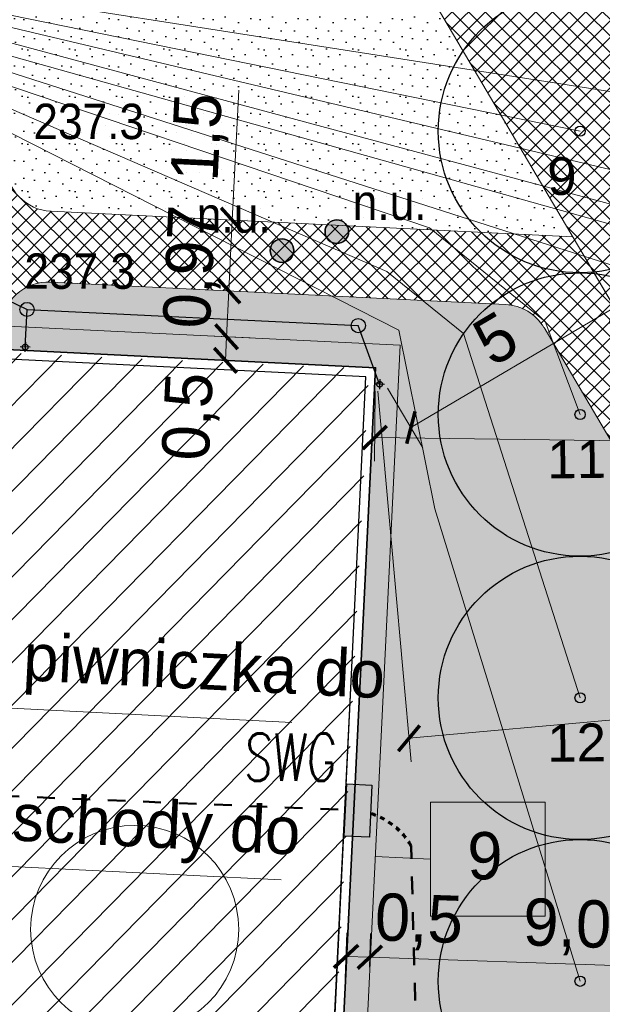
# Model space of a CAD drawing. Extents: x 40810 to 6568062, y -66833 to 5647073.
# Tile 16 of 32: x 6567801 to 6567813, y 5646976 to 5646997. Entities that reach past the tile are written whole.
import ezdxf
from ezdxf.enums import TextEntityAlignment as Align
from ezdxf.lldxf.tags import DXFTag

# ---------------------------------------------------------------- set-up
doc = ezdxf.new("R2010")
doc.units = 0
doc.header["$MEASUREMENT"] = 0
for name, pattern in [('218-500', [1, 0.5, -0.5]), ('ACAD_ISO10W100', [18, 12, -3, 0, -3]), ('DGN_STYLE_2191', [1, -0.25, 0.5, -0.25]), ('STRICHPUNKTX2', [2, 1, -0.5, 0, -0.5])]:
    doc.linetypes.add(name, pattern=pattern)
doc.layers.get('0').update_dxf_attribs({"linetype": 'CONTINUOUS'})
doc.layers.get('Defpoints').update_dxf_attribs({"linetype": 'CONTINUOUS'})
for name, color, linetype, lineweight in [('_Eko_deszczowka', 94, 'CONTINUOUS', 30), ('_EKO_DŹ_odwierty', 4, 'CONTINUOUS', 25), ('_Eko_DŹ_odwierty_obszar', 4, 'CONTINUOUS', 25), ('_EKO_DŹ_odwierty_OPIS', 3, 'CONTINUOUS', 15), ('_EKO_DŹ_poziomy', 3, 'CONTINUOUS', 20), ('A_izolacja', 5, 'CONTINUOUS', 9), ('E_opisy', 7, 'CONTINUOUS', 15), ('E_przyłacze', 1, '218-500', 70), ('E_WLZ', 1, 'CONTINUOUS', 25), ('l.przerywana', 104, 'ICAD_ISO03W100', 5), ('l.widokowa', 140, 'CONTINUOUS', 15), ('szraf1', 8, 'CONTINUOUS', 5), ('wymiarowanie', 176, 'CONTINUOUS', 9)]:
    doc.layers.add(name, color=color, linetype=linetype, lineweight=lineweight)
for name, color, linetype in [('BDOT1', 7, 'CONTINUOUS'), ('EWID_BUD', 7, 'CONTINUOUS'), ('GESUT1', 7, 'CONTINUOUS'), ('Z-zielen', 62, 'CONTINUOUS')]:
    doc.layers.add(name, color=color, linetype=linetype)
doc.styles.add('Arial_1', font='arial.ttf')
doc.styles.add('E_opisy', font='simplex.shx', dxfattribs={"width": 0.7, "oblique": 3})
doc.styles.get("Standard").update_dxf_attribs({"font": 'GOTHIC.TTF'})
doc.styles.add('STYLE-GEO_140', font='geo_140.shx', dxfattribs={"bigfont": 'geo_140big.shx'})
tags = doc.linetypes.add('ICAD_ISO03W100', pattern=[30, 12, -18]).pattern_tags.tags
tags[6:7] = [DXFTag(74, 4), DXFTag(75, 0), DXFTag(340, '0'), DXFTag(46, 1.0), DXFTag(50, 0.0), DXFTag(44, 0.0), DXFTag(45, 0.0)]
tags[4:5] = [DXFTag(74, 4), DXFTag(75, 0), DXFTag(340, '0'), DXFTag(46, 1.0), DXFTag(50, 0.0), DXFTag(44, 0.0), DXFTag(45, 0.0)]
doc.dimstyles.new('Skala 1-50', dxfattribs={"dimtxt": 1, "dimasz": 0.5, "dimexe": 0.5, "dimexo": 0.5, "dimgap": 0.2, "dimtad": 1, "dimtxsty": 'Standard', "dimblk": 'ARCHTICK', "dimcen": 0.5, "dimclrd": 256, "dimclre": 256, "dimadec": 0, "dimazin": 0, "dimtfac": 1, "dimtdec": 1, "dimtmove": 1, "dimatfit": 3, "dimldrblk": 'ARCHTICK', "dimfxl": 1, "dimlwd": -1, "dimlwe": -1, "dimarcsym": 0})
pattern_1 = [(45, (0, 0), (-0.1767766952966, 0.1767766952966), []), (135, (0, 0), (-0.1767766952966, -0.1767766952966), [])]
pattern_2 = [(0, (0.04, 0.02), (0, 1), [0, -1]), (0, (0.36, 0.04), (0, 1), [0, -1]), (0, (0.18, 0.26), (0, 1), [0, -1]), (0, (0.4, 0.42), (0, 1), [0, -1]), (0, (0.14, 0.48), (0, 1), [0, -1]), (0, (0.22, 0.72), (0, 1), [0, -1]), (0, (0.08, 0.9), (0, 1), [0, -1]), (0, (0.4, 0.88), (0, 1), [0, -1]), (0, (0.64, 0.92), (0, 1), [0, -1]), (0, (0.76, 0.68), (0, 1), [0, -1]), (0, (0.96, 0.66), (0, 1), [0, -1]), (0, (0.96, 0.3), (0, 1), [0, -1]), (0, (0.78, 0.18), (0, 1), [0, -1]), (0, (0.5, 0.24), (0, 1), [0, -1]), (0, (0.68, 0.42), (0, 1), [0, -1]), (0, (0.5, 0.6), (0, 1), [0, -1]), (0, (0.92, 0.04), (0, 1), [0, -1])]

# ---------------------------------------------------------------- blocks, each defined once
blk = doc.blocks.new('DWG_H0_19')
at = {"layer": 'GESUT1', "linetype": 'Continuous'}
blk.add_hatch(color=202, dxfattribs=at).paths.add_polyline_path([(-0.5, 0, 1), (0.5, 0, 1)], flags=16)
at = {"layer": 'GESUT1', "color": 202, "linetype": 'Continuous'}
blk.add_lwpolyline([(-0.5, 0, 1), (0.5, 0, 1)], format="xyb", close=True, dxfattribs=at)
blk = doc.blocks.new('SUUS30_1')
at = {"layer": 'GESUT1', "color": 202, "linetype": 'Continuous'}
blk.add_circle((0, 0), 0.5, dxfattribs=at)
blk.add_blockref('DWG_H0_19', (0, 0), dxfattribs=at)
blk = doc.blocks.new('_ArchTick')
at = {"color": 0, "linetype": 'ByBlock', "const_width": 0.15}
blk.add_lwpolyline([(-0.5, -0.5), (0.5, 0.5)], dxfattribs=at)
blk = doc.blocks.new('*D201')
at = {"layer": 'Defpoints', "color": 0}
for p in [(6567812.706, 5646991.831), (6567813.453, 5646990.564), (6567808.4, 5646989.29)]:
    blk.add_point(p, dxfattribs=at)
at = {"layer": 'wymiarowanie'}
for p, q in [((6567812.96, 5646991.4), (6567813.707, 5646990.133)), ((6567809.147, 5646988.023), (6567813.453, 5646990.564)), ((6567808.654, 5646988.859), (6567809.401, 5646987.593))]:
    blk.add_line(p, q, dxfattribs=at)
at = {"layer": 'wymiarowanie', "linetype": 'Continuous', "xscale": 0.5, "yscale": 0.5, "zscale": 0.5}
for p, rotation in [((6567813.453, 5646990.564), 30.53847883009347), ((6567809.147, 5646988.023), 210.5384788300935)]:
    blk.add_blockref('_ArchTick', p, dxfattribs=dict(at, rotation=rotation))
at = {"layer": 'wymiarowanie', "color": 0, "linetype": 'Continuous', "insert": (6567810.938, 5646989.907), "char_height": 1, "attachment_point": 5, "rotation": 30.5385}
blk.add_mtext('5', dxfattribs=at)
blk = doc.blocks.new('*D236')
at = {"layer": 'Defpoints', "color": 0}
for p in [(6567805.368, 5646992.414), (6567805.422, 5646992.411), (6567805.349, 5646990.913)]:
    blk.add_point(p, dxfattribs=at)
at = {"layer": 'wymiarowanie'}
for p, q in [((6567805.368, 5646992.414), (6567805.503, 5646995.166)), ((6567804.923, 5646992.436), (6567804.869, 5646992.438)), ((6567805.295, 5646990.916), (6567805.368, 5646992.414)), ((6567804.85, 5646990.938), (6567804.795, 5646990.94))]:
    blk.add_line(p, q, dxfattribs=at)
at = {"layer": 'wymiarowanie', "linetype": 'Continuous', "xscale": 0.5, "yscale": 0.5, "zscale": 0.5}
for p, rotation in [((6567805.368, 5646992.414), 87.19807718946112), ((6567805.295, 5646990.916), 267.1980771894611)]:
    blk.add_blockref('_ArchTick', p, dxfattribs=dict(at, rotation=rotation))
at = {"layer": 'wymiarowanie', "color": 0, "linetype": 'Continuous', "insert": (6567804.694, 5646994.169), "char_height": 1, "attachment_point": 5, "rotation": 87.1981}
blk.add_mtext('1,5', dxfattribs=at)
blk = doc.blocks.new('*D241')
at = {"layer": 'Defpoints', "color": 0}
for p in [(6567805.349, 5646990.913), (6567804.192, 5646989.996), (6567805.247, 5646989.945)]:
    blk.add_point(p, dxfattribs=at)
at = {"layer": 'wymiarowanie'}
for p, q in [((6567804.85, 5646990.938), (6567804.795, 5646990.94)), ((6567805.295, 5646990.916), (6567805.247, 5646989.945)), ((6567804.692, 5646989.972), (6567805.746, 5646989.92))]:
    blk.add_line(p, q, dxfattribs=at)
at = {"layer": 'wymiarowanie', "linetype": 'Continuous', "xscale": 0.5, "yscale": 0.5, "zscale": 0.5}
for p, rotation in [((6567805.295, 5646990.916), 87.1980772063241), ((6567805.247, 5646989.945), 267.1980772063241)]:
    blk.add_blockref('_ArchTick', p, dxfattribs=dict(at, rotation=rotation))
at = {"layer": 'wymiarowanie', "color": 0, "linetype": 'Continuous', "insert": (6567804.547, 5646991.421), "char_height": 1, "attachment_point": 5, "rotation": 87.1981}
blk.add_mtext('0,97', dxfattribs=at)
blk = doc.blocks.new('*D242')
at = {"layer": 'Defpoints', "color": 0}
for p in [(6567804.192, 5646989.996), (6567804.225, 5646989.494), (6567805.223, 5646989.445)]:
    blk.add_point(p, dxfattribs=at)
at = {"layer": 'wymiarowanie'}
for p, q in [((6567804.692, 5646989.972), (6567805.746, 5646989.92)), ((6567805.247, 5646989.945), (6567805.223, 5646989.445)), ((6567804.725, 5646989.47), (6567805.722, 5646989.421))]:
    blk.add_line(p, q, dxfattribs=at)
at = {"layer": 'wymiarowanie', "linetype": 'Continuous', "xscale": 0.5, "yscale": 0.5, "zscale": 0.5}
for p, rotation in [((6567805.247, 5646989.945), 87.19807718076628), ((6567805.223, 5646989.445), 267.1980771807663)]:
    blk.add_blockref('_ArchTick', p, dxfattribs=dict(at, rotation=rotation))
at = {"layer": 'wymiarowanie', "color": 0, "linetype": 'Continuous', "insert": (6567804.506, 5646988.253), "char_height": 1, "attachment_point": 5, "rotation": 87.1981}
blk.add_mtext('0,5', dxfattribs=at)
blk = doc.blocks.new('*D248')
at = {"layer": 'Defpoints', "color": 0}
for p in [(6567808.278, 5646976.808), (6567808.254, 5646976.098), (6567817.246, 5646974.366)]:
    blk.add_point(p, dxfattribs=at)
at = {"layer": 'wymiarowanie'}
for p, q in [((6567808.271, 5646976.598), (6567808.295, 5646977.307)), ((6567817.263, 5646974.866), (6567817.335, 5646977.002)), ((6567817.318, 5646976.502), (6567808.278, 5646976.808))]:
    blk.add_line(p, q, dxfattribs=at)
at = {"layer": 'wymiarowanie', "linetype": 'Continuous', "xscale": 0.5, "yscale": 0.5, "zscale": 0.5}
for p, rotation in [((6567808.278, 5646976.808), 178.0658650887), ((6567817.318, 5646976.502), 358.0658650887)]:
    blk.add_blockref('_ArchTick', p, dxfattribs=dict(at, rotation=rotation))
at = {"layer": 'wymiarowanie', "color": 0, "linetype": 'Continuous', "insert": (6567812.824, 5646977.426), "char_height": 1, "attachment_point": 5, "rotation": 358.0659}
blk.add_mtext('9,05', dxfattribs=at)
blk = doc.blocks.new('*D249')
at = {"layer": 'Defpoints', "color": 0}
for p in [(6567807.775, 5646976.825), (6567808.254, 5646976.098), (6567807.742, 5646975.864)]:
    blk.add_point(p, dxfattribs=at)
at = {"layer": 'wymiarowanie'}
for p, q in [((6567807.759, 5646976.364), (6567807.792, 5646977.324)), ((6567808.271, 5646976.598), (6567808.295, 5646977.307)), ((6567808.278, 5646976.808), (6567807.775, 5646976.825))]:
    blk.add_line(p, q, dxfattribs=at)
at = {"layer": 'wymiarowanie', "linetype": 'Continuous', "xscale": 0.5, "yscale": 0.5, "zscale": 0.5}
for p, rotation in [((6567807.775, 5646976.825), 178.0658650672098), ((6567808.278, 5646976.808), 358.0658650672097)]:
    blk.add_blockref('_ArchTick', p, dxfattribs=dict(at, rotation=rotation))
at = {"layer": 'wymiarowanie', "color": 0, "linetype": 'Continuous', "insert": (6567809.315, 5646977.544), "char_height": 1, "attachment_point": 5, "rotation": 358.0659}
blk.add_mtext('0,5', dxfattribs=at)
blk = doc.blocks.new('*D271')
at = {"layer": 'Defpoints', "color": 0}
for p in [(6567808.4, 5646989.29), (6567821.797, 5646989.122), (6567821.779, 5646987.642)]:
    blk.add_point(p, dxfattribs=at)
at = {"layer": 'wymiarowanie'}
for p, q in [((6567808.393, 5646988.79), (6567808.375, 5646987.31)), ((6567821.791, 5646988.622), (6567821.773, 5646987.143)), ((6567808.381, 5646987.81), (6567821.779, 5646987.642))]:
    blk.add_line(p, q, dxfattribs=at)
at = {"layer": 'wymiarowanie', "linetype": 'Continuous', "xscale": 0.5, "yscale": 0.5, "zscale": 0.5}
for p, rotation in [((6567808.381, 5646987.81), 179.283242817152), ((6567821.779, 5646987.642), 359.283242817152)]:
    blk.add_blockref('_ArchTick', p, dxfattribs=dict(at, rotation=rotation))
at = {"layer": 'wymiarowanie', "color": 0, "linetype": 'Continuous', "insert": (6567815.09, 5646988.497), "char_height": 1, "attachment_point": 5, "rotation": 359.2832}
blk.add_mtext('13,4', dxfattribs=at)
blk = doc.blocks.new('*D272')
at = {"layer": 'Defpoints', "color": 0}
for p in [(6567831.553, 5646991.376), (6567808.4, 5646989.29), (6567832.261, 5646983.53)]:
    blk.add_point(p, dxfattribs=at)
at = {"layer": 'wymiarowanie'}
for p, q in [((6567831.598, 5646990.878), (6567832.305, 5646983.032)), ((6567808.444, 5646988.792), (6567809.151, 5646980.945)), ((6567809.107, 5646981.443), (6567832.261, 5646983.53))]:
    blk.add_line(p, q, dxfattribs=at)
at = {"layer": 'wymiarowanie', "linetype": 'Continuous', "xscale": 0.5, "yscale": 0.5, "zscale": 0.5}
for p, rotation in [((6567832.261, 5646983.53), 5.148944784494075), ((6567809.107, 5646981.443), 185.1489447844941)]:
    blk.add_blockref('_ArchTick', p, dxfattribs=dict(at, rotation=rotation))
at = {"layer": 'wymiarowanie', "color": 0, "linetype": 'Continuous', "insert": (6567820.614, 5646983.254), "char_height": 1, "attachment_point": 5, "rotation": 5.1489}
blk.add_mtext('23,25', dxfattribs=at)
blk = doc.blocks.new('*D276')
at = {"layer": 'Defpoints', "color": 0}
for p in [(6567818.625, 5646980.705), (6567807.876, 5646978.369)]:
    blk.add_point(p, dxfattribs=at)
at = {"layer": 'wymiarowanie'}
blk.add_line((6567815.358, 5646979.995), (6567818.625, 5646980.705), dxfattribs=at)
at = {"layer": 'wymiarowanie', "linetype": 'Continuous', "xscale": 0.5, "yscale": 0.5, "zscale": 0.5, "rotation": 12.26232707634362}
blk.add_blockref('_ArchTick', (6567818.625, 5646980.705), dxfattribs=at)
at = {"layer": 'wymiarowanie', "color": 0, "linetype": 'Continuous', "insert": (6567816.354, 5646980.928), "char_height": 1, "attachment_point": 5, "rotation": 12.2623}
blk.add_mtext('R11', dxfattribs=at)
blk = doc.blocks.new('*D277')
at = {"layer": 'Defpoints', "color": 0}
for p in [(6567805.305, 5647001.661), (6567799.729, 5646992.178)]:
    blk.add_point(p, dxfattribs=at)
at = {"layer": 'wymiarowanie'}
blk.add_line((6567803.61, 5646998.779), (6567805.305, 5647001.661), dxfattribs=at)
at = {"layer": 'wymiarowanie', "linetype": 'Continuous', "xscale": 0.5, "yscale": 0.5, "zscale": 0.5, "rotation": 59.54507785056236}
blk.add_blockref('_ArchTick', (6567805.305, 5647001.661), dxfattribs=at)
at = {"layer": 'wymiarowanie', "color": 0, "linetype": 'Continuous', "insert": (6567803.6, 5647000.143), "char_height": 1, "attachment_point": 5, "rotation": 59.5451}
blk.add_mtext('R11', dxfattribs=at)

msp = doc.modelspace()

# ---------------------------------------------------------------- hatches: boundary and pattern name
at = {"layer": 'E_WLZ'}
msp.add_hatch(color=256, dxfattribs=at).paths.add_polyline_path([(6567807.738, 5646979.373), (6567807.791, 5646980.48), (6567808.322, 5646980.454), (6567808.269, 5646979.347)])
at = {"layer": 'szraf1', "true_color": 0xc7c8ca}
h = msp.add_hatch(dxfattribs=at)
h.set_pattern_fill('ANSI37', color=9, scale=2, style=0)
h.set_pattern_definition(pattern_1)
h.paths.add_polyline_path([(6567823.29, 5646949.789), (6567823.25, 5646947.076), (6567815.665, 5646947.38, 0.196657), (6567818.004, 5646952.37), (6567818.832, 5646976.873, 0.160815), (6567817.35, 5646983.958), (6567809.203, 5646997.768, 0.265433), (6567799.729, 5647003.178), (6567753.063, 5647002.39, 0.208172), (6567747.98, 5647000.075), (6567747.21, 5647008.79), (6567747.35, 5647008.792, 0.163859), (6567751.584, 5647007.366), (6567799.729, 5647008.178, -0.27448), (6567813.51, 5647000.308), (6567821.657, 5646986.499, -0.142644), (6567823.867, 5646977.829), (6567822.996, 5646952.047, 0.081845)])
at = {"layer": 'szraf1', "linetype": 'Continuous'}
h = msp.add_hatch(dxfattribs=at)
h.set_pattern_fill('ANSI37', color=40, scale=2, style=0)
h.set_pattern_definition(pattern_1)
h.paths.add_polyline_path([(6567813.016, 5646947.486), (6567815.626, 5646947.346, 0.207654), (6567818.004, 5646952.371), (6567818.87, 5646977.998, 0.142644), (6567817.35, 5646983.958), (6567812.57, 5646992.062), (6567801.529, 5646992.602, -0.395059), (6567800.578, 5646993.584), (6567800.416, 5647003.157), (6567796.416, 5647003.124), (6567796.572, 5646993.912, -0.419182), (6567795.572, 5646992.895), (6567776.232, 5646993.84), (6567775.17, 5646972.145), (6567787.446, 5646971.544), (6567787.305, 5646968.647), (6567797.093, 5646968.168), (6567797.235, 5646971.065), (6567815.626, 5646970.165, -0.399962), (6567817.053, 5646968.667), (6567816.505, 5646952.421, -0.299344)])
h.paths.add_polyline_path([(6567795.834, 5646973.136), (6567797.332, 5646973.062), (6567797.308, 5646972.563), (6567815.631, 5646971.666, 0.418657), (6567817.204, 5646973.114), (6567817.371, 5646978.049, 0.142644), (6567816.058, 5646983.196), (6567812.161, 5646989.802, 0.297098), (6567811.15, 5646990.629), (6567801.519, 5646991.101, 0.414214), (6567800.471, 5646990.151), (6567800.448, 5646989.679), (6567794.595, 5646989.966), (6567794.667, 5646991.436), (6567781.462, 5646992.082), (6567777.657, 5646992.268), (6567776.742, 5646973.57), (6567787.52, 5646973.042), (6567787.537, 5646973.529), (6567789.042, 5646973.456), (6567788.876, 5646970.072), (6567795.668, 5646969.74)], flags=16)
h = msp.add_hatch(dxfattribs=at)
h.set_pattern_fill('GRAVL1', color=256, style=0)
h.set_pattern_definition([(228.0128, (0.72, 1), (-7.99999823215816, -9.00000134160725), [0.134536, -13.319088]), (184.9697, (0.63, 0.9), (12.00000105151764, 0.99999130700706), [0.230868, -22.855925]), (132.5104, (0.4, 0.88), (9.9999907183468, -11.0000086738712), [0.162788, -16.116032]), (267.2737, (0.01, 0.63), (0.9999960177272, 20.00000029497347), [0.210238, -20.813558]), (292.8337, (0, 0.42), (-5.00000990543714, 11.99999641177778), [0.206155, -20.409373]), (357.2737, (0.08, 0.23), (-20.00000029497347, 0.9999960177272), [0.210238, -20.813558]), (37.6942, (0.29, 0.22), (-13.00000734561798, -9.99999040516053), [0.278029, -27.524849]), (72.2553, (0.51, 0.39), (7.00001076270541, 21.99999623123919), [0.262488, -25.986321]), (121.4296, (0.59, 0.64), (-8.00000823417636, 12.99999503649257), [0.21095, -20.884073]), (175.2364, (0.48, 0.82), (11.0000009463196, -0.9999915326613), [0.240832, -11.800763]), (222.3974, (0.24, 0.84), (-12.00000735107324, -10.99999208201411), [0.311448, -30.833375]), (138.8141, (1, 0.62), (-7.0000029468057, 5.9999973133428), [0.106301, -10.523844]), (171.4692, (0.92, 0.69), (12.99999828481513, -2.0000079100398), [0.202237, -20.021511]), (225, (0.72, 0.72), (-2e-16, -1.00000030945), [0.141421, -1.272792]), (203.1986, (0.65, 0.84), (4.999999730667, 2.0000013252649), [0.076158, -7.539615]), (291.8014, (0.58, 0.81), (-0.9999999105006, 3.0000002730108), [0.107703, -5.277462]), (30.9638, (0.62, 0.71), (2.999998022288, 2.0000024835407), [0.174929, -5.656023]), (161.5651, (0.77, 0.8), (2.000000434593, -0.999998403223), [0.126491, -3.035787]), (16.3895, (0, 0.81), (10.00000219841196, 2.99999270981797), [0.1772, -17.542845]), (70.3462, (0.17, 0.86), (-3.99999524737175, -11.0000021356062), [0.148661, -14.717408]), (293.1986, (0.77, 1), (-2.0000013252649, 4.999999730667), [0.152315, -7.463458]), (343.6105, (0.83, 0.86), (-10.00000219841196, 2.99999270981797), [0.1772, -17.542845]), (339.444, (0, 0.19), (-5.0000018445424, 1.9999959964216), [0.17088, -8.373124]), (294.7751, (0.16, 0.13), (-4.99999218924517, 11.0000034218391), [0.143178, -14.174643]), (66.8014, (0.78, 0), (2.0000013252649, 4.999999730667), [0.152315, -7.463458]), (17.354, (0.84, 0.14), (-13.00000201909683, -3.9999945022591), [0.167631, -16.595424]), (69.444, (0.29, 0), (-1.9999959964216, -5.0000018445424), [0.08544, -8.458564]), (101.3099, (0.72, 0), (-0.9999976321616, 4.000000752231), [0.05099, -5.048029]), (165.9638, (0.71, 0.05), (3.00000054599, -0.999998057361), [0.206155, -3.91695]), (186.009, (0.51, 0.1), (9.99999975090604, 0.99999931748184), [0.19105, -18.913923]), (303.6901, (0.62, 0.62), (-1.000001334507, 1.999999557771), [0.144222, -3.461329]), (353.1572, (0.7, 0.5), (16.99999936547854, -2.00000799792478), [0.251794, -24.927563]), (60.9454, (0.95, 0.47), (-4.0000000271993, -7.0000003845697), [0.102956, -10.192674]), (90, (1, 0.56), (-1, 1), [0.06, -0.94]), (120.2564, (0.49, 0.13), (3.9999948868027, -7.00000245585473), [0.138924, -13.75352]), (48.0128, (0.42, 0.25), (7.99999823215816, 9.00000134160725), [0.269072, -13.184552]), (0, (0.6, 0.45), (1, 1), [0.26, -0.74]), (325.3048, (0.86, 0.45), (-9.9999942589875, 7.00000860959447), [0.158114, -15.653274]), (254.0546, (0.99, 0.36), (-0.9999998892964, -4.0000001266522), [0.145602, -7.134508]), (207.646, (0.95, 0.22), (-18.99999580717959, -10.00000771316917), [0.237065, -23.469474]), (175.4261, (0.74, 0.11), (-13.00000055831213, 0.99999480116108), [0.250799, -24.829074])])
h.paths.add_polyline_path([(6567797.308, 5646972.563), (6567797.332, 5646973.062), (6567807.581, 5646972.561), (6567808.4, 5646989.29), (6567800.448, 5646989.679), (6567800.473, 5646990.179), (6567808.923, 5646989.765), (6567808.056, 5646972.037)])
at = {"layer": 'wymiarowanie'}
h = msp.add_hatch(dxfattribs=at)
h.set_pattern_fill('ANSI31', color=256, scale=0.2, angle=0.5385, style=0)
h.set_pattern_definition([(45.5385, (6567928.101, 5646924.28844), (-0.4532128, 0.444773), [])])
h.paths.add_polyline_path([(6567788.543, 5646990.137), (6567778.272, 5646990.514), (6567777.475, 5646974.235), (6567807.453, 5646973.087), (6567808.262, 5646989.27), (6567800.654, 5646989.6), (6567800.372, 5646984.209), (6567788.346, 5646984.761)])
at = {"layer": 'wymiarowanie', "linetype": 'Continuous', "true_color": 0xffffff}
msp.add_hatch(color=7, dxfattribs=at).paths.add_polyline_path([(6567809.561, 5646977.675), (6567811.989, 5646977.675), (6567811.989, 5646980.094), (6567809.561, 5646980.094)])
at = {"layer": 'Z-zielen', "linetype": 'Continuous'}
h = msp.add_hatch(dxfattribs=at)
h.set_pattern_fill('STIPPLE', color=256, style=0)
h.set_pattern_definition([(0, (0.04, 0.02), (0, 1), [0, -1]), (0, (0.36, 0.04), (0, 1), [0, -1]), (0, (0.18, 0.26), (0, 1), [0, -1]), (0, (0.4, 0.42), (0, 1), [0, -1]), (0, (0.14, 0.48), (0, 1), [0, -1]), (0, (0.22, 0.72), (0, 1), [0, -1]), (0, (0.08, 0.9), (0, 1), [0, -1]), (0, (0.4, 0.88), (0, 1), [0, -1]), (0, (0.64, 0.92), (0, 1), [0, -1]), (0, (0.76, 0.68), (0, 1), [0, -1]), (0, (0.96, 0.66), (0, 1), [0, -1]), (0, (0.96, 0.3), (0, 1), [0, -1]), (0, (0.78, 0.18), (0, 1), [0, -1]), (0, (0.5, 0.24), (0, 1), [0, -1]), (0, (0.68, 0.42), (0, 1), [0, -1]), (0, (0.5, 0.6), (0, 1), [0, -1]), (0, (0.92, 0.04), (0, 1), [0, -1])])
h.paths.add_polyline_path([(6567834.6, 5646957.495), (6567823.191, 5646957.827), (6567823.445, 5646965.336), (6567828.442, 5646965.168), (6567828.864, 5646977.66), (6567823.867, 5646977.829, 0.142655), (6567821.657, 5646986.499), (6567813.237, 5647000.769, 0.26076), (6567799.458, 5647008.176), (6567751.703, 5647007.367), (6567753.913, 5647007.405), (6567751.011, 5647008.834), (6567829.898, 5647009.741)])
h.paths.add_polyline_path([(6567821.79, 5646988.53), (6567828.8, 5646988.46), (6567828.94, 5647000.44), (6567821.94, 5647000.52)], flags=16)
h.paths.add_polyline_path([(6567821.94, 5647003.02), (6567820.471, 5647003.038), (6567820.304, 5646991.747), (6567818.548, 5646991.769), (6567820.448, 5646988.547), (6567821.79, 5646988.53)], flags=16)
h.paths.add_polyline_path([(6567829.53, 5646985.826, 1), (6567825.131, 5646985.826, 1)], flags=16)
h.paths.add_polyline_path([(6567821.94, 5647003.02), (6567825.04, 5647003.02), (6567825.04, 5647000.52), (6567821.94, 5647000.52)], flags=16)
edge = h.paths.add_edge_path()
edge.add_arc((6567747.432, 5647001.681), 7.112, 279.1409, 5.919, ccw=False)
edge.add_line((6567748.561, 5646994.662), (6567748.006, 5647000.103))
edge.add_arc((6567753.178, 5646995.4), 6.991, 91.0011, 137.7188, ccw=False)
edge.add_line((6567753.056, 5647002.39), (6567754.503, 5647002.414))
h = msp.add_hatch(dxfattribs=at)
h.set_pattern_fill('STIPPLE', color=256, style=0)
h.set_pattern_definition(pattern_2)
h.paths.add_polyline_path([(6567800.416, 5647003.157), (6567800.574, 5646993.782, 0.439857), (6567801.529, 5646992.602), (6567812.57, 5646992.062), (6567809.203, 5646997.768, 0.248789)])
h = msp.add_hatch(dxfattribs=at)
h.set_pattern_fill('STIPPLE', color=256, style=0)
h.set_pattern_definition(pattern_2)
edge = h.paths.add_edge_path()
edge.add_line((6567800.473, 5646990.179), (6567808.923, 5646989.765))
edge.add_line((6567808.923, 5646989.765), (6567808.056, 5646972.037))
edge.add_line((6567808.056, 5646972.037), (6567815.705, 5646971.664))
edge.add_arc((6567815.706, 5646973.163), 1.498, 269.941, 358.1248)
edge.add_line((6567817.204, 5646973.114), (6567817.376, 5646978.369))
edge.add_arc((6567807.876, 5646978.369), 9.5, 0, 30.5385)
edge.add_line((6567816.058, 5646983.196), (6567811.963, 5646990.139))
edge.add_arc((6567811.101, 5646989.63), 1, 30.5385, 87.1981)
edge.add_line((6567811.15, 5646990.629), (6567801.519, 5646991.101))
edge.add_arc((6567801.47, 5646990.102), 1, 87.1981, 175.5974)

# ---------------------------------------------------------------- linework, layer by layer
at = {"lineweight": 5}
msp.add_circle((6567803.303, 5646977.398), 2.202, dxfattribs=at)
at = {"layer": '_Eko_deszczowka', "linetype": 'Continuous'}
for p, q in [((6567795.451, 5646993.198), (6567801.026, 5646990.524)), ((6567800.987, 5646989.728), (6567801.026, 5646990.524)), ((6567801.026, 5646990.524), (6567808.033, 5646990.181)), ((6567808.485, 5646988.94), (6567808.033, 5646990.181))]:
    msp.add_line(p, q, dxfattribs=at)
at = {"layer": '_Eko_deszczowka', "linetype": 'STRICHPUNKTX2', "ltscale": 5}
for p, q in [((6567800.992, 5646989.833), (6567800.982, 5646989.623)), ((6567801.092, 5646989.723), (6567800.882, 5646989.733)), ((6567808.59, 5646988.935), (6567808.38, 5646988.945)), ((6567808.49, 5646989.045), (6567808.48, 5646988.835))]:
    msp.add_line(p, q, dxfattribs=at)
at = {"layer": '_Eko_deszczowka', "linetype": 'Continuous'}
for centre in [(6567801.026, 5646990.524), (6567808.033, 5646990.181)]:
    msp.add_circle(centre, 0.15, dxfattribs=at)
at = {"layer": '_Eko_deszczowka', "linetype": 'STRICHPUNKTX2', "ltscale": 5}
for centre in [(6567800.987, 5646989.728), (6567808.485, 5646988.94)]:
    msp.add_circle(centre, 0.06, dxfattribs=at)
at = {"layer": '_EKO_DŹ_odwierty'}
for centre in [(6567812.726, 5646994.299), (6567812.726, 5646988.299), (6567812.726, 5646982.299), (6567812.726, 5646976.299)]:
    msp.add_circle(centre, 0.108, dxfattribs=at)
at = {"layer": '_Eko_DŹ_odwierty_obszar'}
for centre in [(6567812.726, 5646994.299), (6567812.726, 5646988.299), (6567812.726, 5646982.299), (6567812.726, 5646976.299)]:
    msp.add_circle(centre, 3, dxfattribs=at)
at = {"layer": '_EKO_DŹ_poziomy'}
for points in [[(6567818.726, 5646994.299), (6567798.314, 5646997.496), (6567794.179, 5646997.593), (6567788.287, 5646997.966), (6567787.056, 5646997.919), (6567783.282, 5646997.631), (6567782.934, 5646997.642), (6567782.729, 5646997.671)], [(6567812.726, 5646994.299), (6567798.316, 5646997.244), (6567794.194, 5646997.341), (6567788.312, 5646997.713), (6567787.102, 5646997.667), (6567783.317, 5646997.378), (6567782.937, 5646997.39), (6567782.716, 5646997.421)], [(6567824.726, 5646982.299), (6567820.403, 5646988.73), (6567815.831, 5646992.903), (6567798.4, 5646997.036), (6567787.148, 5646997.415), (6567783.353, 5646997.125), (6567782.94, 5646997.138), (6567782.702, 5646997.172)], [(6567824.726, 5646976.299), (6567819.644, 5646988.286), (6567815.58, 5646992.158), (6567798.389, 5646996.785), (6567787.183, 5646997.162), (6567783.388, 5646996.872), (6567782.943, 5646996.886), (6567782.689, 5646996.922)], [(6567818.726, 5646982.299), (6567818.716, 5646987.838), (6567815.452, 5646991.742), (6567798.378, 5646996.533), (6567787.218, 5646996.909), (6567783.424, 5646996.619), (6567782.945, 5646996.634), (6567782.675, 5646996.673)], [(6567818.755, 5646976.346), (6567816.332, 5646986.309), (6567815.382, 5646990.823), (6567798.366, 5646996.282), (6567787.254, 5646996.655), (6567783.459, 5646996.366), (6567782.948, 5646996.382), (6567782.662, 5646996.423)], [(6567812.726, 5646988.299), (6567811.986, 5646990.268), (6567809.54, 5646992.252), (6567798.353, 5646996.032), (6567787.24, 5646996.406), (6567783.446, 5646996.116), (6567782.935, 5646996.132), (6567782.648, 5646996.173)], [(6567812.726, 5646982.299), (6567810.263, 5646990.012), (6567808.641, 5646991.325), (6567798.34, 5646995.783), (6567787.227, 5646996.156), (6567783.432, 5646995.866), (6567782.921, 5646995.883), (6567782.635, 5646995.924)], [(6567812.726, 5646976.299), (6567809.654, 5646986.303), (6567808.894, 5646990.088), (6567798.53, 5646995.348), (6567788.373, 5646995.744), (6567783.419, 5646995.617), (6567782.908, 5646995.633), (6567782.621, 5646995.674)]]:
    msp.add_lwpolyline(points, dxfattribs=at)
at = {"layer": 'A_izolacja', "lineweight": 35}
msp.add_lwpolyline([(6567800.448, 5646989.679), (6567808.4, 5646989.29), (6567807.581, 5646972.561), (6567777.266, 5646974.045), (6567778.082, 5646990.716), (6567788.839, 5646990.189), (6567788.578, 5646984.869), (6567800.184, 5646984.284)], close=True, dxfattribs=at)
at = {"layer": 'E_przyłacze', "linetype": 'DGN_STYLE_2191', "lineweight": 50, "ltscale": 0.75}
for p, q in [((6567789.996, 5646980.656), (6567807.764, 5646979.926)), ((6567809.918, 5646949.649), (6567809.151, 5646979.169))]:
    msp.add_line(p, q, dxfattribs=at)
at = {"layer": 'E_przyłacze', "linetype": '218-500', "ltscale": 0.0015}
msp.add_arc((6567807.82, 5646978.379), 1.548, 30.653, 72.179, dxfattribs=at)
at = {"layer": 'E_WLZ'}
msp.add_lwpolyline([(6567808.322, 5646980.454), (6567808.269, 5646979.347), (6567807.738, 5646979.373), (6567807.791, 5646980.48)], close=True, dxfattribs=at)
at = {"layer": 'EWID_BUD', "color": 7, "linetype": 'Continuous'}
msp.add_lwpolyline([(6567777.37, 5646974.21), (6567807.41, 5646972.83), (6567808.19, 5646989.1), (6567800.63, 5646989.47), (6567800.36, 5646984.07), (6567792.27, 5646984.47), (6567789.72, 5646984.59), (6567788.37, 5646984.66), (6567788.63, 5646990), (6567785.79, 5646990.17), (6567778.23, 5646990.51)], close=True, dxfattribs=at)
at = {"layer": 'l.przerywana', "color": 7}
msp.add_lwpolyline([(6567800.638, 5646989.47), (6567808.19, 5646989.1), (6567807.391, 5646972.77), (6567777.475, 5646974.235), (6567778.272, 5646990.506), (6567788.629, 5646989.999), (6567788.369, 5646984.679), (6567800.374, 5646984.074), (6567800.638, 5646989.47)], dxfattribs=at)
at = {"layer": 'l.widokowa', "color": 5}
for p, q in [((6567817.35, 5646983.958), (6567809.203, 5646997.768)), ((6567816.058, 5646983.196), (6567811.963, 5646990.139))]:
    msp.add_line(p, q, dxfattribs=at)
at = {"layer": 'l.widokowa', "color": 5, "linetype": 'Continuous'}
for p, q in [((6567801.529, 5646992.602), (6567812.57, 5646992.062)), ((6567801.519, 5646991.101), (6567811.15, 5646990.629))]:
    msp.add_line(p, q, dxfattribs=at)
msp.add_lwpolyline([(6567808.056, 5646972.037), (6567808.923, 5646989.765), (6567800.473, 5646990.179)], dxfattribs=at)
at = {"layer": 'l.widokowa', "color": 5}
msp.add_lwpolyline([(6567796.193, 5646989.887), (6567801.792, 5646989.613)], dxfattribs=at)
at = {"layer": 'l.widokowa', "color": 5, "linetype": 'Continuous'}
for centre, start, end in [((6567801.578, 5646993.601), 180.9703, 267.1981), ((6567801.47, 5646990.102), 87.1981, 177.1981), ((6567811.101, 5646989.63), 30.5385, 87.1981)]:
    msp.add_arc(centre, 1, start, end, dxfattribs=at)
at = {"layer": 'wymiarowanie', "linetype": 'Continuous'}
for p, q in [((6567806.627, 5646981.78), (6567794.484, 5646982.392)), ((6567806.399, 5646978.444), (6567794.256, 5646979.055))]:
    msp.add_line(p, q, dxfattribs=at)
at = {"layer": 'wymiarowanie', "color": 7, "linetype": 'Continuous'}
msp.add_line((6567809.561, 5646978.884), (6567808.394, 5646978.941), dxfattribs=at)
msp.add_lwpolyline([(6567809.561, 5646977.675), (6567811.989, 5646977.675), (6567811.989, 5646980.094), (6567809.561, 5646980.094)], close=True, dxfattribs=at)
at = {"layer": 'wymiarowanie', "color": 1, "linetype": 'ACAD_ISO10W100', "ltscale": 0.3}
msp.add_arc((6567796.86, 5646947.89), 75, 29.26094, 153.76929, dxfattribs=at)

# ---------------------------------------------------------------- block references
at = {"layer": 'GESUT1', "color": 202, "linetype": 'Continuous', "xscale": 0.5, "yscale": 0.5, "zscale": 0.5}
for p in [(6567807.58, 5646992.17), (6567806.42, 5646991.77)]:
    msp.add_blockref('SUUS30_1', p, dxfattribs=at)

# ---------------------------------------------------------------- texts
at = {"layer": '_EKO_DŹ_odwierty_OPIS', "color": 3, "char_height": 0.8, "width": 1.70754, "attachment_point": 1, "rotation": 0.6593, "style": 'Arial_1'}
for s, insert in [('9', (6567812.027, 5646993.745)), ('11', (6567812.027, 5646987.745)), ('12', (6567812.027, 5646981.745))]:
    msp.add_mtext(s, dxfattribs=dict(at, insert=insert))
at = {"layer": 'BDOT1', "color": 7, "linetype": 'Continuous', "style": 'STYLE-GEO_140', "width": 0.93328}
for p in [(6567802.33, 5646994.505), (6567802.14, 5646991.335)]:
    msp.add_text('237.3', height=0.75, dxfattribs=at).set_placement(p, align=Align.MIDDLE_CENTER)
at = {"layer": 'E_opisy', "color": 0, "insert": (6567805.601, 5646981.542), "char_height": 1, "attachment_point": 1, "style": 'E_opisy'}
msp.add_mtext('SWG', dxfattribs=at)
at = {"layer": 'GESUT1', "color": 250, "linetype": 'Continuous', "style": 'STYLE-GEO_140', "width": 0.93328}
for p in [(6567808.697, 5646992.795), (6567805.397, 5646992.525)]:
    msp.add_text('n.u.', height=0.75, dxfattribs=at).set_placement(p, align=Align.MIDDLE_CENTER)
at = {"layer": 'wymiarowanie', "linetype": 'Continuous', "char_height": 1, "attachment_point": 1, "rotation": 357.1174}
for s, insert, width in [('Istniejąca piwniczka do rozbiórki', (6567794.963, 5646983.975), 14.19961), ('Istniejące schody do rozbiórki', (6567794.732, 5646980.584), 13.12399)]:
    msp.add_mtext(s, dxfattribs=dict(at, insert=insert, width=width))
at = {"layer": 'wymiarowanie', "color": 7, "linetype": 'Continuous', "insert": (6567810.341, 5646979.457), "char_height": 1, "width": 2.94249, "attachment_point": 1}
msp.add_mtext('9', dxfattribs=at)

# ---------------------------------------------------------------- dimensions: what is measured, and where the dimension line sits
at = {"layer": 'wymiarowanie', "linetype": 'Continuous'}
for center, mpoint, picture, middle in [((6567799.729, 5646992.178), (6567805.305, 5647001.661), '*D277', (6567805.103, 5647001.776)), ((6567807.876, 5646978.369), (6567818.625, 5646980.705), '*D276', (6567818.652, 5646980.576))]:
    dim = msp.add_radius_dim(center=center, mpoint=mpoint, dimstyle='Skala 1-50', dxfattribs=at)
    dim.commit()
    dim.dimension.update_dxf_attribs({"geometry": picture, "text_midpoint": middle, "dimtype": 164})
for base, p1, p2, angle, picture, middle, dimtype in [((6567805.368, 5646992.414), (6567805.349, 5646990.913), (6567805.422, 5646992.411), 87.1981, '*D236', (6567805.482, 5646994.131), 161), ((6567805.247, 5646989.945), (6567805.349, 5646990.913), (6567804.192, 5646989.996), 87.1981, '*D241', (6567805.317, 5646991.383), 160), ((6567805.223, 5646989.445), (6567804.192, 5646989.996), (6567804.225, 5646989.494), 87.1981, '*D242', (6567805.276, 5646988.215), 160), ((6567807.775, 5646976.825), (6567808.254, 5646976.098), (6567807.742, 5646975.864), 178.0659, '*D249', (6567809.289, 5646976.774), 160)]:
    dim = msp.add_linear_dim(base=base, p1=p1, p2=p2, angle=angle, dimstyle='Skala 1-50', dxfattribs=at)
    dim.commit()
    dim.dimension.update_dxf_attribs({"geometry": picture, "text_midpoint": middle, "dimtype": dimtype})
dim = msp.add_aligned_dim(p1=(6567808.4, 5646989.29), p2=(6567812.706, 5646991.831), distance=-1.471, dimstyle='Skala 1-50', override={"dimtmove": 2}, dxfattribs=at)
dim.commit()
dim.dimension.update_dxf_attribs({"geometry": '*D201', "text_midpoint": (6567810.938, 5646989.907)})
for p2, distance, picture, middle in [((6567831.553, 5646991.376), -7.879, '*D272', (6567820.614, 5646983.254)), ((6567821.797, 5646989.122), -1.48, '*D271', (6567815.09, 5646988.497))]:
    dim = msp.add_aligned_dim(p1=(6567808.4, 5646989.29), p2=p2, distance=distance, dimstyle='Skala 1-50', dxfattribs=at)
    dim.commit()
    dim.dimension.update_dxf_attribs({"geometry": picture, "text_midpoint": middle})
dim = msp.add_linear_dim(base=(6567808.278, 5646976.808), p1=(6567817.246, 5646974.366), p2=(6567808.254, 5646976.098), angle=178.0659, dimstyle='Skala 1-50', dxfattribs=at)
dim.commit()
dim.dimension.update_dxf_attribs({"geometry": '*D248', "text_midpoint": (6567812.824, 5646977.426)})

doc.saveas('drawing.dxf')
